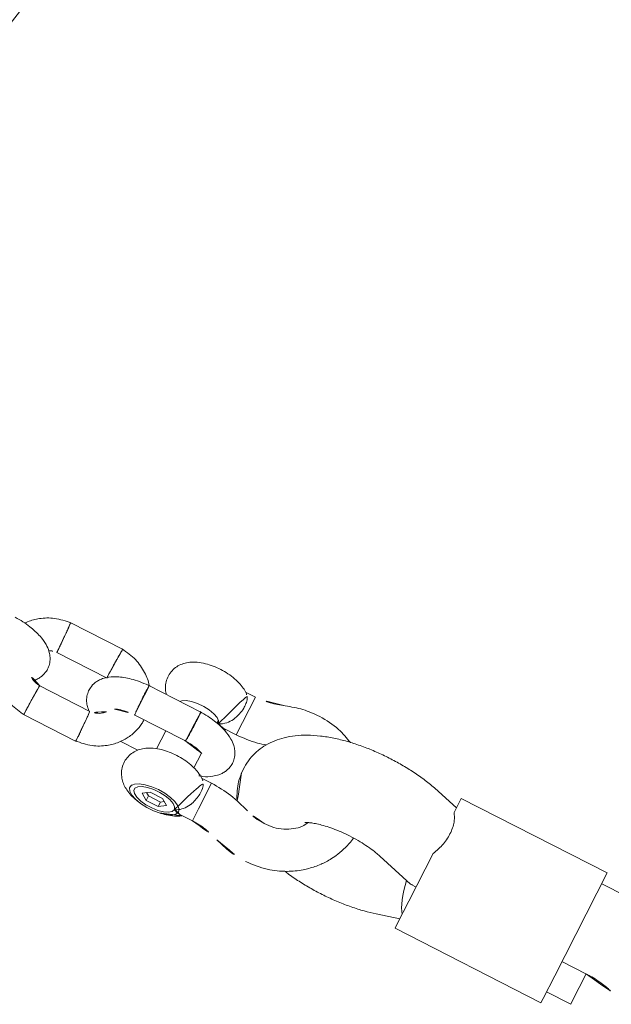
# Model space of a CAD drawing. Extents: x 5459245 to 5462690, y 5971016 to 5972523.
# Tile 134 of 198: x 5462451.878 to 5462451.986, y 5972213.528 to 5972213.708. Entities that reach past the tile are written whole.
import ezdxf

# ---------------------------------------------------------------- set-up
doc = ezdxf.new("R2010")
doc.units = 0
doc.layers.add('A_MAŁA ARCHITEKTURA', color=195, linetype='CONTINUOUS', lineweight=9)

# ---------------------------------------------------------------- blocks, each defined once
blk = doc.blocks.new('A$C43995eb0')
at = {"layer": 'A_MAŁA ARCHITEKTURA', "linetype": 'Continuous'}
for p, q in [((1849.59, -825.38), (1849.59, -830.41)), ((1865.59, -830.41), (1865.59, -825.38)), ((1865.59, -825.41), (1871.2, -825.41)), ((1871.2, -825.41), (1871.83, -825.41)), ((1871.83, -830.41), (1871.83, -825.41)), ((1847.37, -830.41), (1847.37, -860.41)), ((1847.37, -830.41), (1868.5, -830.41)), ((1868.5, -830.41), (1873.18, -830.41)), ((1873.18, -830.41), (1874.05, -830.41)), ((1874.05, -860.41), (1874.05, -830.41)), ((1847.37, -860.41), (1850.25, -860.41)), ((1849.3, -860.41), (1848.13, -864.7)), ((1868.5, -860.41), (1858.71, -860.41)), ((1863.57, -868.91), (1865.57, -861.57)), ((1865.59, -861.39), (1865.59, -860.41)), ((1873.18, -860.41), (1868.5, -860.41)), ((1873.29, -864.7), (1872.12, -860.41)), ((1874.05, -860.41), (1873.18, -860.41)), ((1859.92, -898.38), (1860.21, -898.38)), ((1860.21, -898.38), (1861.5, -898.38)), ((1848.01, -902.41), (1848.01, -904.49)), ((1855.74, -902.41), (1848.01, -902.41)), ((1855.74, -904.98), (1855.74, -902.41)), ((1865.69, -902.41), (1865.69, -904.49)), ((1871, -902.41), (1865.69, -902.41)), ((1873.42, -902.41), (1871, -902.41)), ((1873.42, -904.97), (1873.42, -902.41)), ((1855.47, -906.56), (1854.84, -906.56)), ((1864.66, -906.56), (1861.74, -906.56)), ((1872.64, -905.56), (1872.56, -905.61)), ((1872.27, -909.17), (1873.11, -907.91)), ((1873.03, -909.16), (1872.65, -908.6)), ((1873.11, -907.91), (1873.95, -909.16)), ((1854.99, -910.12), (1854.99, -920.78)), ((1860.99, -920.7), (1860.99, -910.2)), ((1872.27, -911.66), (1872.27, -909.17)), ((1873.03, -909.16), (1873.03, -911.65)), ((1873.03, -909.16), (1873.95, -909.16)), ((1873.95, -911.65), (1873.95, -909.16)), ((1873.11, -912.9), (1872.27, -911.66)), ((1872.65, -912.22), (1873.03, -911.65)), ((1873.95, -911.65), (1873.03, -911.65)), ((1873.95, -911.65), (1873.11, -912.9)), ((1854.84, -914.25), (1854.99, -914.25)), ((1860.99, -914.25), (1864.67, -914.25)), ((1872.56, -915.21), (1872.64, -915.26)), ((1866.44, -920.7), (1866.44, -917.18)), ((1851.27, -927.99), (1851.27, -938.84)), ((1857.27, -938.55), (1857.27, -928.16)), ((1864.15, -928.26), (1864.15, -938.65)), ((1870.15, -938.83), (1870.15, -927.98))]:
    blk.add_line(p, q, dxfattribs=at)
at = {"layer": 'A_MAŁA ARCHITEKTURA', "linetype": 'Continuous', "flags": 128}
for points in [[(1871.42, -907.92), (1871.22, -909.18), (1871.16, -910.53), (1871.25, -911.88), (1871.47, -913.11), (1871.82, -914.15), (1872.26, -914.9), (1872.76, -915.33), (1873.29, -915.39), (1873.81, -915.08), (1874.27, -914.42), (1874.65, -913.47), (1874.92, -912.29), (1875.05, -910.97), (1875.04, -909.6), (1874.88, -908.3), (1874.59, -907.16), (1874.2, -906.25), (1873.72, -905.66), (1873.2, -905.41), (1872.67, -905.54), (1872.17, -906.03), (1871.75, -906.84), (1871.42, -907.92)], [(1855.43, -906.27), (1854.95, -906.46), (1854.52, -906.99), (1854.17, -907.83), (1853.93, -908.9), (1853.82, -910.1), (1853.86, -911.33), (1854.03, -912.48), (1854.33, -913.44), (1854.73, -914.13), (1854.98, -914.38)], [(1873.11, -906.27), (1872.64, -906.46), (1872.2, -906.99), (1871.85, -907.83), (1871.61, -908.9), (1871.51, -910.1), (1871.54, -911.33), (1871.72, -912.48), (1872.02, -913.44), (1872.41, -914.13), (1872.87, -914.5), (1873.35, -914.5), (1873.81, -914.13), (1874.21, -913.44), (1874.51, -912.48), (1874.68, -911.33), (1874.72, -910.1), (1874.61, -908.9), (1874.37, -907.83), (1874.02, -906.99), (1873.59, -906.46), (1873.11, -906.27)]]:
    blk.add_lwpolyline(points, dxfattribs=at)
at = {"layer": 'A_MAŁA ARCHITEKTURA', "linetype": 'Continuous'}
for centre, major_axis, start_param, end_param in [((1857.59, -860.41), (7.99, -1.07), 6.244932, 6.721698), ((1863.83, -860.41), (7.99, 1.07), 4.860829, 5.844673)]:
    blk.add_ellipse(centre, major_axis=major_axis, ratio=0.285676, start_param=start_param, end_param=end_param, dxfattribs=at)
for points, knots in [([(768.63, -596.05), (771.65, -599.17), (780.31, -608.14), (794.77, -622.76), (812.06, -639.86), (829.56, -656.71), (847.24, -673.32), (865.1, -689.7), (883.15, -705.82), (901.38, -721.7), (919.78, -737.33), (938.36, -752.71), (957.11, -767.84), (976.03, -782.7), (995.11, -797.31), (1014.36, -811.66), (1033.77, -825.75), (1053.33, -839.57), (1073.05, -853.12), (1092.91, -866.4), (1112.93, -879.41), (1133.09, -892.15), (1153.39, -904.61), (1173.83, -916.79), (1194.41, -928.7), (1215.11, -940.32), (1235.95, -951.66), (1256.91, -962.72), (1277.99, -973.49), (1299.2, -983.97), (1320.52, -994.16), (1341.95, -1004.07), (1363.49, -1013.68), (1385.14, -1022.99), (1406.89, -1032.01), (1428.74, -1040.74), (1450.68, -1049.16), (1472.72, -1057.29), (1494.85, -1065.11), (1517.06, -1072.64), (1539.36, -1079.86), (1561.73, -1086.78), (1584.18, -1093.39), (1606.7, -1099.69), (1629.3, -1105.69), (1651.95, -1111.39), (1674.67, -1116.77), (1697.45, -1121.84), (1720.28, -1126.61), (1743.17, -1131.06), (1766.1, -1135.2), (1789.08, -1139.03), (1812.09, -1142.55), (1835.15, -1145.75), (1858.24, -1148.64), (1881.36, -1151.22), (1904.5, -1153.48), (1927.67, -1155.42), (1950.86, -1157.05), (1974.07, -1158.37), (1997.29, -1159.37), (2019.69, -1160.04), (2034.36, -1160.25), (2041.28, -1160.34)], [0, 0, 0, 0, 0.008859, 0.025435, 0.04201, 0.058584, 0.075158, 0.09173, 0.108302, 0.124873, 0.141442, 0.158011, 0.174578, 0.191145, 0.20771, 0.224275, 0.240838, 0.257401, 0.273962, 0.290523, 0.307082, 0.32364, 0.340197, 0.356754, 0.373309, 0.389863, 0.406416, 0.422968, 0.439519, 0.456068, 0.472617, 0.489165, 0.505712, 0.522258, 0.538803, 0.555347, 0.57189, 0.588432, 0.604973, 0.621513, 0.638052, 0.654591, 0.671129, 0.687665, 0.704202, 0.720737, 0.737272, 0.753806, 0.770339, 0.786872, 0.803404, 0.819936, 0.836467, 0.852998, 0.869528, 0.886058, 0.902587, 0.919116, 0.935645, 0.952174, 0.968702, 0.98523, 1, 1, 1, 1]), ([(1865.59, -825.38), (1865.6, -825.13), (1865.6, -824.39), (1865.69, -823.19), (1865.86, -821.88), (1866.09, -820.83), (1866.28, -820.15), (1866.38, -819.89), (1866.42, -819.8)], [0, 0, 0, 0, 0.110074, 0.322783, 0.53237, 0.735147, 0.907974, 1, 1, 1, 1]), ([(1858.71, -860.41), (1857.9, -860.08), (1856.28, -859.41), (1853.74, -859.23), (1851.66, -859.54), (1850.67, -860.15), (1850.25, -860.41)], [0, 0, 0, 0, 0.266006, 0.531719, 0.802227, 1, 1, 1, 1]), ([(1848.13, -864.7), (1848.02, -865.12), (1847.71, -866.33), (1847.31, -868.43), (1846.98, -871), (1846.8, -873.59), (1846.78, -876.19), (1846.89, -878.78), (1847.15, -881.33), (1847.56, -883.83), (1848.14, -886.26), (1848.9, -888.62), (1849.83, -890.8), (1850.93, -892.72), (1852.14, -894.33), (1853.46, -895.66), (1854.89, -896.74), (1856.43, -897.56), (1858.11, -898.16), (1859.3, -898.3), (1859.92, -898.38)], [0, 0, 0, 0, 0.032664, 0.094737, 0.155437, 0.215221, 0.274568, 0.333904, 0.393542, 0.453918, 0.515595, 0.579307, 0.645929, 0.70676, 0.762197, 0.813024, 0.860809, 0.906717, 0.951544, 1, 1, 1, 1]), ([(1873.93, -883.17), (1874, -882.84), (1874.22, -881.7), (1874.45, -879.65), (1874.63, -877.06), (1874.64, -874.46), (1874.52, -871.87), (1874.25, -869.32), (1873.85, -866.91), (1873.47, -865.41), (1873.29, -864.7)], [0, 0, 0, 0, 0.055345, 0.193495, 0.329631, 0.464832, 0.600069, 0.736037, 0.873756, 1, 1, 1, 1]), ([(1864.34, -883.9), (1864.33, -883.9), (1864.32, -883.89), (1864.15, -883.57), (1863.9, -882.98), (1863.61, -882.11), (1863.33, -880.98), (1863.08, -879.6), (1862.89, -878.05), (1862.79, -876.36), (1862.79, -874.62), (1862.88, -872.89), (1863.07, -871.27), (1863.31, -869.92), (1863.49, -869.21), (1863.57, -868.91)], [0, 0, 0, 0, 0.048237, 0.112638, 0.180605, 0.253279, 0.330781, 0.412542, 0.49764, 0.585043, 0.673743, 0.762786, 0.850959, 0.93731, 1, 1, 1, 1]), ([(1875.63, -890.34), (1875.52, -888.93), (1875.32, -886.28), (1873.97, -882.89), (1872.38, -880.41), (1870.96, -878.83), (1869.84, -877.84), (1868.94, -877.16), (1867.93, -876.5), (1866.63, -875.81), (1864.93, -875.17), (1863.6, -874.76), (1862.83, -874.71), (1862.8, -874.71)], [0, 0, 0, 0, 0.187589, 0.352294, 0.484654, 0.58606, 0.642132, 0.688942, 0.742551, 0.807418, 0.892673, 0.99609, 1, 1, 1, 1]), ([(1847.48, -883.18), (1847.05, -884.16), (1846.05, -886.42), (1845.89, -888.92), (1845.8, -890.34)], [0, 0, 0, 0, 0.433328, 1, 1, 1, 1]), ([(1864.08, -883.38), (1864.45, -883.57), (1865.3, -883.99), (1866.32, -885.24), (1867.22, -886.77), (1867.8, -888.57), (1867.87, -889.84), (1867.9, -890.48)], [0, 0, 0, 0, 0.158175, 0.358386, 0.569296, 0.785265, 1, 1, 1, 1]), ([(1845.8, -890.34), (1845.84, -891.45), (1845.93, -893.67), (1846.6, -895.78), (1846.93, -896.84)], [0, 0, 0, 0, 0.499724, 1, 1, 1, 1]), ([(1867.9, -890.48), (1867.87, -891.13), (1867.8, -892.44), (1867.4, -893.67), (1867.19, -894.28)], [0, 0, 0, 0, 0.500498, 1, 1, 1, 1]), ([(1874.49, -896.84), (1874.82, -895.78), (1875.49, -893.67), (1875.58, -891.45), (1875.63, -890.34)], [0, 0, 0, 0, 0.5002758, 1, 1, 1, 1]), ([(1867.19, -894.28), (1866.77, -895.6), (1865.93, -898.24), (1865.77, -901.02), (1865.69, -902.41)], [0, 0, 0, 0, 0.50021, 1, 1, 1, 1]), ([(1846.93, -896.84), (1847.23, -897.74), (1847.82, -899.54), (1847.94, -901.45), (1848.01, -902.41)], [0, 0, 0, 0, 0.4996831, 1, 1, 1, 1]), ([(1855.74, -902.41), (1855.68, -901.01), (1855.6, -899.06), (1855.04, -897.21), (1854.88, -896.68)], [0, 0, 0, 0, 0.71374, 1, 1, 1, 1]), ([(1861.5, -898.38), (1862.07, -898.31), (1863.22, -898.18), (1864.84, -897.61), (1865.96, -897.09), (1866.48, -896.71), (1866.54, -896.66)], [0, 0, 0, 0, 0.314781, 0.634767, 0.95333, 1, 1, 1, 1]), ([(1873.42, -902.41), (1873.48, -901.45), (1873.6, -899.54), (1874.19, -897.74), (1874.49, -896.84)], [0, 0, 0, 0, 0.500317, 1, 1, 1, 1]), ([(1865.53, -905.11), (1865.47, -904.87), (1865.22, -903.96), (1864.58, -902.92), (1863.83, -901.98), (1863.11, -901.41), (1862.31, -900.95), (1861.31, -900.66), (1860.26, -900.65), (1859.28, -900.88), (1858.38, -901.35), (1857.6, -901.99), (1856.77, -903), (1855.92, -904.69), (1855.35, -906.69), (1855.06, -908.64), (1855.01, -909.71), (1854.98, -910.25)], [0, 0, 0, 0, 0.034239, 0.132768, 0.200896, 0.246281, 0.285172, 0.3559, 0.403901, 0.459962, 0.510274, 0.563497, 0.640553, 0.740524, 0.861291, 0.928992, 1, 1, 1, 1]), ([(1855.43, -906.27), (1855.43, -906.27), (1855.24, -905.78), (1854.73, -905.01), (1853.51, -904.14), (1852.17, -903.61), (1851.06, -903.42), (1850.14, -903.39), (1849.35, -903.48), (1848.66, -903.72), (1848.45, -903.98), (1848.36, -904.08)], [0, 0, 0, 0, 0.001259, 0.208528, 0.36121, 0.51478, 0.647137, 0.694132, 0.811268, 0.928208, 1, 1, 1, 1]), ([(1873.11, -906.27), (1873.11, -906.27), (1873.05, -906.12), (1872.82, -905.63), (1872.22, -904.85), (1871.41, -904.3), (1870.59, -903.91), (1869.84, -903.63), (1868.69, -903.41), (1867.56, -903.39), (1866.56, -903.58), (1866.22, -903.92), (1866.05, -904.08)], [0, 0, 0, 0, 0.001259, 0.062529, 0.21991, 0.378127, 0.39292, 0.510769, 0.624209, 0.741632, 0.87394, 1, 1, 1, 1]), ([(1848.35, -904.07), (1848.28, -904.14), (1847.95, -904.47), (1847.5, -905.22), (1846.99, -906.35), (1846.63, -907.71), (1846.41, -909.22), (1846.37, -910.77), (1846.49, -912.3), (1846.78, -913.8), (1847.26, -915.15), (1847.9, -916.28), (1848.67, -917.17), (1849.58, -917.84), (1850.63, -918.28), (1851.78, -918.46), (1852.94, -918.33), (1853.98, -917.92), (1854.66, -917.51), (1854.94, -917.21), (1854.99, -917.16)], [0, 0, 0, 0, 0.015027, 0.06905, 0.130175, 0.200076, 0.270323, 0.338312, 0.406244, 0.476263, 0.552141, 0.615495, 0.671374, 0.725089, 0.77819, 0.831271, 0.887737, 0.939987, 0.990153, 1, 1, 1, 1]), ([(1855.73, -904.98), (1855.67, -905.38), (1855.62, -905.8), (1855.43, -906.27), (1855.43, -906.27)], [0, 0, 0, 0, 0.993816, 1, 1, 1, 1]), ([(1855.96, -904.83), (1855.92, -904.74), (1855.86, -904.61), (1855.76, -904.51), (1855.74, -904.48)], [0, 0, 0, 0, 0.701875, 1, 1, 1, 1]), ([(1866.03, -904.07), (1865.96, -904.14), (1865.63, -904.47), (1865.18, -905.22), (1864.67, -906.35), (1864.31, -907.71), (1864.1, -909.22), (1864.05, -910.77), (1864.17, -912.3), (1864.47, -913.8), (1864.94, -915.15), (1865.58, -916.28), (1866.35, -917.17), (1867.27, -917.84), (1868.31, -918.28), (1869.46, -918.46), (1870.62, -918.33), (1871.67, -917.93), (1872.56, -917.33), (1873.29, -916.57), (1873.9, -915.65), (1874.4, -914.52), (1874.7, -913.55), (1874.79, -912.92), (1874.81, -912.79)], [0, 0, 0, 0, 0.012108, 0.055593, 0.104795, 0.161062, 0.217606, 0.272333, 0.327014, 0.383375, 0.444452, 0.495449, 0.540428, 0.583665, 0.626409, 0.669136, 0.714587, 0.756646, 0.797026, 0.837698, 0.880965, 0.929787, 0.985755, 1, 1, 1, 1]), ([(1873.42, -904.97), (1873.42, -904.98), (1873.48, -905.25), (1873.31, -905.71), (1873.15, -906.17), (1873.11, -906.27), (1873.11, -906.27)], [0, 0, 0, 0, 0.009101, 0.786844, 0.993838, 1, 1, 1, 1]), ([(1874.89, -908.48), (1874.82, -908.03), (1874.66, -907.04), (1874.18, -905.75), (1873.76, -904.87), (1873.45, -904.51), (1873.42, -904.48)], [0, 0, 0, 0, 0.301123, 0.662648, 0.970201, 1, 1, 1, 1]), ([(1860.98, -910.35), (1861, -909.94), (1861.03, -909.18), (1861.2, -908), (1861.42, -907.05), (1861.66, -906.5), (1861.68, -906.43), (1861.69, -906.41)], [0, 0, 0, 0, 0.204857, 0.381747, 0.66795, 0.875808, 1, 1, 1, 1]), ([(1860.75, -910.16), (1860.74, -910.16), (1860.61, -910.14), (1860.22, -910.12), (1859.4, -910.09), (1858.43, -910.06), (1857.57, -910.05), (1856.93, -910.05), (1856.48, -910.05), (1855.92, -910.05), (1855.38, -910.07), (1855.01, -910.09), (1855.02, -910.11), (1855.03, -910.12)], [0, 0, 0, 0, 0.004911, 0.127871, 0.25083, 0.373774, 0.496694, 0.557482, 0.618264, 0.679046, 0.801935, 0.924837, 1, 1, 1, 1]), ([(1860.75, -910.16), (1860.75, -910.16), (1860.89, -910.17), (1861.03, -910.19), (1860.97, -910.2), (1860.97, -910.2)], [0, 0, 0, 0, 0.033785, 0.879789, 1, 1, 1, 1]), ([(1870.16, -928.18), (1870.01, -927.11), (1869.74, -925.12), (1868.4, -922.67), (1866.9, -921.01), (1865.28, -919.84), (1863.6, -919.09), (1862.1, -918.7), (1861.25, -918.72), (1860.99, -918.72)], [0, 0, 0, 0, 0.216952, 0.404635, 0.558462, 0.677878, 0.820976, 0.943281, 1, 1, 1, 1]), ([(1855, -920.71), (1854.99, -920.72), (1854.28, -921.17), (1853.11, -922.61), (1851.67, -925.11), (1851.4, -927.14), (1851.26, -928.19)], [0, 0, 0, 0, 0.003477, 0.300182, 0.637645, 1, 1, 1, 1]), ([(1854.98, -920.46), (1855.01, -921.05), (1855.05, -922.2), (1855.38, -924.27), (1855.97, -926.31), (1856.83, -927.91), (1857.6, -928.83), (1858.31, -929.41), (1859.11, -929.87), (1860.11, -930.16), (1861.16, -930.16), (1862.15, -929.94), (1863.04, -929.46), (1863.68, -928.97), (1864.01, -928.54), (1864.15, -928.35)], [0, 0, 0, 0, 0.090639, 0.177004, 0.326376, 0.442757, 0.523229, 0.576837, 0.622774, 0.706315, 0.763013, 0.829231, 0.888659, 0.951525, 1, 1, 1, 1]), ([(1860.75, -920.66), (1860.74, -920.66), (1860.61, -920.67), (1860.22, -920.7), (1859.4, -920.73), (1858.43, -920.75), (1857.57, -920.77), (1856.93, -920.77), (1856.48, -920.77), (1855.92, -920.76), (1855.38, -920.75), (1855.01, -920.73), (1855.02, -920.71), (1855.03, -920.7)], [0, 0, 0, 0, 0.004919, 0.1281, 0.251281, 0.374446, 0.497587, 0.558484, 0.619375, 0.680267, 0.803376, 0.9265, 1, 1, 1, 1]), ([(1860.75, -920.66), (1860.75, -920.66), (1860.89, -920.64), (1861.03, -920.63), (1860.96, -920.61), (1860.95, -920.61)], [0, 0, 0, 0, 0.030524, 0.794881, 1, 1, 1, 1]), ([(1861.68, -924.41), (1861.69, -924.41), (1861.72, -924.42), (1861.58, -924.19), (1861.37, -923.58), (1861.09, -922.37), (1861.03, -921.21), (1861, -920.6)], [0, 0, 0, 0, 0.029379, 0.182312, 0.399108, 0.688853, 1, 1, 1, 1]), ([(1862.8, -925.5), (1862.98, -925.67), (1863.43, -926.09), (1863.97, -927.08), (1864.09, -927.95), (1864.16, -928.42)], [0, 0, 0, 0, 0.2401869, 0.5876865, 1, 1, 1, 1]), ([(1851.31, -928.06), (1851.31, -928.06), (1851.31, -928.07), (1851.7, -928.09), (1852.32, -928.13), (1852.84, -928.15), (1853.09, -928.16), (1853.1, -928.16)], [0, 0, 0, 0, 0.199033, 0.485499, 0.772071, 0.988554, 1, 1, 1, 1]), ([(1857.23, -928.26), (1857.23, -928.27), (1857.24, -928.27), (1857.09, -928.27), (1856.88, -928.27), (1856.49, -928.27), (1855.85, -928.25), (1854.89, -928.22), (1853.95, -928.19), (1853.36, -928.17), (1853.11, -928.16), (1853.1, -928.16)], [0, 0, 0, 0, 0.083087, 0.168981, 0.25486, 0.340739, 0.514368, 0.688036, 0.861789, 0.993061, 1, 1, 1, 1]), ([(1864.19, -928.26), (1864.19, -928.26), (1864.19, -928.25), (1864.58, -928.22), (1865.2, -928.19), (1865.72, -928.17), (1865.97, -928.16), (1865.98, -928.16)], [0, 0, 0, 0, 0.197857, 0.484714, 0.77171, 0.988539, 1, 1, 1, 1]), ([(1870.11, -928.06), (1870.12, -928.05), (1870.13, -928.05), (1869.97, -928.05), (1869.76, -928.05), (1869.37, -928.05), (1868.73, -928.07), (1867.77, -928.09), (1866.83, -928.13), (1866.24, -928.15), (1865.99, -928.16), (1865.98, -928.16)], [0, 0, 0, 0, 0.095596, 0.180321, 0.265039, 0.349757, 0.521038, 0.692338, 0.863703, 0.993156, 1, 1, 1, 1]), ([(1851.26, -938.63), (1851.41, -939.7), (1851.68, -941.7), (1853.04, -944.12), (1854.24, -945.55), (1855, -946.08), (1855.15, -946.19)], [0, 0, 0, 0, 0.362759, 0.676579, 0.933789, 1, 1, 1, 1]), ([(1851.31, -938.76), (1851.3, -938.76), (1851.25, -938.75), (1851.52, -938.73), (1852.09, -938.7), (1852.68, -938.67), (1853.04, -938.66), (1853.09, -938.66), (1853.1, -938.66)], [0, 0, 0, 0, 0.0922666, 0.3789363, 0.6657094, 0.9524812, 0.9885456, 1, 1, 1, 1]), ([(1857.25, -938.55), (1857.26, -938.55), (1857.3, -938.54), (1857.12, -938.54), (1856.74, -938.54), (1856.16, -938.55), (1855.26, -938.58), (1854.25, -938.61), (1853.53, -938.64), (1853.17, -938.65), (1853.11, -938.66), (1853.1, -938.66)], [0, 0, 0, 0, 0.022586, 0.195254, 0.280638, 0.453266, 0.625908, 0.798599, 0.971348, 0.993101, 1, 1, 1, 1]), ([(1863.75, -939.97), (1863.73, -939.95), (1863.55, -939.73), (1863.1, -939.41), (1862.31, -938.94), (1861.31, -938.66), (1860.26, -938.65), (1859.28, -938.88), (1858.38, -939.35), (1857.6, -939.99), (1856.77, -941), (1855.92, -942.69), (1855.35, -944.69), (1855.06, -946.64), (1855.01, -947.71), (1854.98, -948.25)], [0, 0, 0, 0, 0.005811, 0.062276, 0.110662, 0.198656, 0.258375, 0.328123, 0.390718, 0.456934, 0.552802, 0.677178, 0.827428, 0.911657, 1, 1, 1, 1]), ([(1857.66, -939.98), (1857.62, -939.92), (1857.36, -939.46), (1857.3, -938.88), (1857.26, -938.39)], [0, 0, 0, 0, 0.150524, 1, 1, 1, 1]), ([(1861, -948.1), (1861.21, -948.1), (1862.47, -948.14), (1864.39, -947.48), (1866.6, -946.1), (1868.34, -944.25), (1869.75, -941.69), (1870.02, -939.67), (1870.16, -938.62)], [0, 0, 0, 0, 0.044178, 0.267491, 0.416757, 0.590412, 0.787922, 1, 1, 1, 1]), ([(1864.11, -938.54), (1864.08, -938.87), (1864, -939.57), (1863.65, -940.41), (1863.26, -940.77), (1863.13, -940.9)], [0, 0, 0, 0, 0.359747, 0.779225, 1, 1, 1, 1]), ([(1864.18, -938.55), (1864.18, -938.56), (1864.18, -938.56), (1864.58, -938.59), (1865.2, -938.62), (1865.72, -938.65), (1865.97, -938.66), (1865.98, -938.66)], [0, 0, 0, 0, 0.216614, 0.496763, 0.777048, 0.988807, 1, 1, 1, 1]), ([(1870.11, -938.76), (1870.11, -938.76), (1870.13, -938.77), (1869.97, -938.77), (1869.76, -938.77), (1869.37, -938.76), (1868.73, -938.75), (1867.77, -938.72), (1866.83, -938.69), (1866.24, -938.67), (1865.99, -938.66), (1865.98, -938.66)], [0, 0, 0, 0, 0.094595, 0.179414, 0.264226, 0.349037, 0.520508, 0.691998, 0.863552, 0.993148, 1, 1, 1, 1]), ([(1856.69, -1014.36), (1855.51, -1014.21), (1846.93, -1013.15), (1831, -1010.88), (1808.89, -1007.52), (1786.83, -1003.81), (1764.81, -999.8), (1742.85, -995.48), (1720.93, -990.84), (1699.07, -985.9), (1677.26, -980.65), (1655.52, -975.09), (1633.85, -969.22), (1612.25, -963.03), (1594.47, -957.73), (1583.92, -954.37), (1580.52, -953.29)], [0, 0, 0, 0, 0.012648, 0.091806, 0.170963, 0.250117, 0.329268, 0.408416, 0.487561, 0.566703, 0.645841, 0.724976, 0.804107, 0.883233, 0.962355, 1, 1, 1, 1])]:
    blk.add_open_spline(points, degree=3, knots=knots, dxfattribs=at)

msp = doc.modelspace()

# ---------------------------------------------------------------- block references
at = {"layer": 'A_MAŁA ARCHITEKTURA', "xscale": 0.001, "yscale": 0.001, "zscale": 0.001, "rotation": 242.9301705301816}
msp.add_blockref('A$C43995eb0', (5462453.5658, 5972214.81866), dxfattribs=at)

doc.saveas('drawing.dxf')
